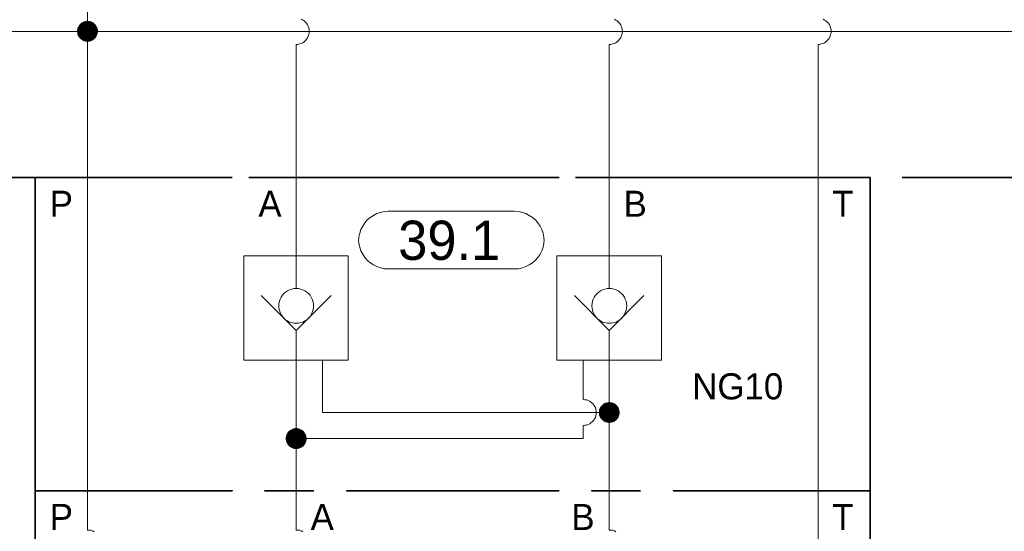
# Model space of a CAD drawing. Header units: millimetres. Extents: x 0 to 138, y 0 to 47.
# Tile 62 of 165: x 4.43 to 6.8, y 27.14 to 28.37. Entities that reach past the tile are written whole.
import ezdxf

# ---------------------------------------------------------------- set-up
doc = ezdxf.new("R2010")
doc.units = ezdxf.units.MM
for name, color, linetype in [('PDF_Geomertry', 7, 'Continuous'), ('PDF_Solid Fills', 7, 'Continuous'), ('PDF_Text', 7, 'Continuous')]:
    doc.layers.add(name, color=color, linetype=linetype)
doc.styles.add('PDF Arial', font='txt')

msp = doc.modelspace()

# ---------------------------------------------------------------- hatches: boundary and pattern name
at = {"layer": 'PDF_Solid Fills', "transparency": 33554559}
for points in [[(4.5946, 28.3451), (4.5696, 28.3485), (4.5701, 28.3521)], [(4.5946, 28.3451), (4.5701, 28.3521), (4.571, 28.3549)], [(4.5946, 28.3451), (4.571, 28.3549), (4.5729, 28.3576)], [(4.5946, 28.3451), (4.5729, 28.3576), (4.5743, 28.3604)], [(4.5946, 28.3451), (4.5743, 28.3604), (4.5765, 28.3632)], [(4.5946, 28.3451), (4.5765, 28.3632), (4.5793, 28.3651)], [(4.5946, 28.3451), (4.5793, 28.3651), (4.5821, 28.3674)], [(4.5946, 28.3451), (4.5821, 28.3674), (4.5849, 28.3688)], [(4.5946, 28.3451), (4.5849, 28.3688), (4.5882, 28.3693)], [(4.5946, 28.3451), (4.5882, 28.3693), (4.591, 28.3701)], [(4.5946, 28.3451), (4.591, 28.3701), (4.5946, 28.3701)], [(4.5946, 28.3451), (4.5979, 28.3701), (4.6007, 28.3693)], [(4.5946, 28.3451), (4.5946, 28.3701), (4.5979, 28.3701)], [(4.5946, 28.3451), (4.6007, 28.3693), (4.6043, 28.3688)], [(4.5946, 28.3451), (4.6043, 28.3688), (4.6071, 28.3674)], [(4.5946, 28.3451), (4.6071, 28.3674), (4.6099, 28.3651)], [(4.5946, 28.3451), (4.6099, 28.3651), (4.6126, 28.3632)], [(4.5946, 28.3451), (4.6126, 28.3632), (4.6146, 28.3604)], [(4.5946, 28.3451), (4.6146, 28.3604), (4.616, 28.3576)], [(4.5946, 28.3451), (4.616, 28.3576), (4.6174, 28.3549)], [(4.5946, 28.3451), (4.6174, 28.3549), (4.6188, 28.3521)], [(4.5946, 28.3451), (4.6188, 28.3521), (4.6196, 28.3485)], [(4.5946, 28.3451), (4.5696, 28.3451), (4.5696, 28.3485)], [(4.5946, 28.3451), (4.5696, 28.3424), (4.5696, 28.3451)], [(4.5946, 28.3451), (4.5701, 28.3388), (4.5696, 28.3424)], [(4.5946, 28.3451), (4.571, 28.3354), (4.5701, 28.3388)], [(4.5946, 28.3451), (4.5729, 28.3326), (4.571, 28.3354)], [(4.5946, 28.3451), (4.5743, 28.3299), (4.5729, 28.3326)], [(4.5946, 28.3451), (4.5765, 28.3276), (4.5743, 28.3299)], [(4.5946, 28.3451), (4.5793, 28.3257), (4.5765, 28.3276)], [(4.5946, 28.3451), (4.5821, 28.3235), (4.5793, 28.3257)], [(4.5946, 28.3451), (4.5849, 28.3221), (4.5821, 28.3235)], [(4.5946, 28.3451), (4.5882, 28.3207), (4.5849, 28.3221)], [(4.5946, 28.3451), (4.591, 28.3201), (4.5882, 28.3207)], [(4.5946, 28.3451), (4.5946, 28.3201), (4.591, 28.3201)], [(4.5946, 28.3451), (4.6196, 28.3485), (4.6196, 28.3451)], [(4.5946, 28.3451), (4.5979, 28.3201), (4.5946, 28.3201)], [(4.5946, 28.3451), (4.6007, 28.3207), (4.5979, 28.3201)], [(4.5946, 28.3451), (4.6043, 28.3221), (4.6007, 28.3207)], [(4.5946, 28.3451), (4.6071, 28.3235), (4.6043, 28.3221)], [(4.5946, 28.3451), (4.6099, 28.3257), (4.6071, 28.3235)], [(4.5946, 28.3451), (4.6126, 28.3276), (4.6099, 28.3257)], [(4.5946, 28.3451), (4.6146, 28.3299), (4.6126, 28.3276)], [(4.5946, 28.3451), (4.616, 28.3326), (4.6146, 28.3299)], [(4.5946, 28.3451), (4.6174, 28.3354), (4.616, 28.3326)], [(4.5946, 28.3451), (4.6188, 28.3388), (4.6174, 28.3354)], [(4.5946, 28.3451), (4.6196, 28.3424), (4.6188, 28.3388)], [(4.5946, 28.3451), (4.6196, 28.3451), (4.6196, 28.3424)], [(5.8515, 27.4276), (5.8363, 27.4471), (5.839, 27.4493)], [(5.8515, 27.4276), (5.839, 27.4493), (5.8424, 27.4507)], [(5.8515, 27.4276), (5.8424, 27.4507), (5.8451, 27.4512)], [(5.8515, 27.4276), (5.8451, 27.4512), (5.8488, 27.4521)], [(5.8515, 27.4276), (5.8488, 27.4521), (5.8515, 27.4526)], [(5.8515, 27.4276), (5.8515, 27.4526), (5.8549, 27.4521)], [(5.8515, 27.4276), (5.8549, 27.4521), (5.8585, 27.4512)], [(5.8515, 27.4276), (5.8585, 27.4512), (5.8612, 27.4507)], [(5.8515, 27.4276), (5.8612, 27.4507), (5.8646, 27.4493)], [(5.8515, 27.4276), (5.8646, 27.4493), (5.8674, 27.4471)], [(5.8515, 27.4276), (5.8265, 27.4276), (5.8271, 27.4304)], [(5.8515, 27.4276), (5.8271, 27.4243), (5.8265, 27.4276)], [(5.8515, 27.4276), (5.8271, 27.434), (5.8285, 27.4368)], [(5.8515, 27.4276), (5.8271, 27.4304), (5.8271, 27.434)], [(5.8515, 27.4276), (5.8271, 27.4207), (5.8271, 27.4243)], [(5.8515, 27.4276), (5.8285, 27.4179), (5.8271, 27.4207)], [(5.8515, 27.4276), (5.8285, 27.4368), (5.8299, 27.4401)], [(5.8515, 27.4276), (5.8299, 27.4146), (5.8285, 27.4179)], [(5.8515, 27.4276), (5.8299, 27.4401), (5.8321, 27.4429)], [(5.8515, 27.4276), (5.8321, 27.4118), (5.8299, 27.4146)], [(5.8515, 27.4276), (5.8321, 27.4429), (5.834, 27.4451)], [(5.8515, 27.4276), (5.834, 27.4096), (5.8321, 27.4118)], [(5.8515, 27.4276), (5.834, 27.4451), (5.8363, 27.4471)], [(5.8515, 27.4276), (5.8363, 27.4076), (5.834, 27.4096)], [(5.8515, 27.4276), (5.839, 27.4054), (5.8363, 27.4076)], [(5.8515, 27.4276), (5.8424, 27.404), (5.839, 27.4054)], [(5.8515, 27.4276), (5.8451, 27.4035), (5.8424, 27.404)], [(5.8515, 27.4276), (5.8488, 27.4026), (5.8451, 27.4035)], [(5.8515, 27.4276), (5.8515, 27.4021), (5.8488, 27.4026)], [(5.8515, 27.4276), (5.8674, 27.4471), (5.8696, 27.4451)], [(5.8515, 27.4276), (5.8696, 27.4451), (5.8715, 27.4429)], [(5.8515, 27.4276), (5.8715, 27.4429), (5.8737, 27.4401)], [(5.8515, 27.4276), (5.8737, 27.4401), (5.8751, 27.4368)], [(5.8515, 27.4276), (5.8751, 27.4368), (5.8757, 27.434)], [(5.8515, 27.4276), (5.8757, 27.434), (5.8765, 27.4304)], [(5.8515, 27.4276), (5.8765, 27.4304), (5.8771, 27.4276)], [(5.8515, 27.4276), (5.8549, 27.4026), (5.8515, 27.4021)], [(5.8515, 27.4276), (5.8585, 27.4035), (5.8549, 27.4026)], [(5.8515, 27.4276), (5.8612, 27.404), (5.8585, 27.4035)], [(5.8515, 27.4276), (5.8646, 27.4054), (5.8612, 27.404)], [(5.8515, 27.4276), (5.8674, 27.4076), (5.8646, 27.4054)], [(5.8515, 27.4276), (5.8696, 27.4096), (5.8674, 27.4076)], [(5.8515, 27.4276), (5.8715, 27.4118), (5.8696, 27.4096)], [(5.8515, 27.4276), (5.8737, 27.4146), (5.8715, 27.4118)], [(5.8515, 27.4276), (5.8751, 27.4179), (5.8737, 27.4146)], [(5.8515, 27.4276), (5.8757, 27.4207), (5.8751, 27.4179)], [(5.8515, 27.4276), (5.8765, 27.4243), (5.8757, 27.4207)], [(5.8515, 27.4276), (5.8771, 27.4276), (5.8765, 27.4243)], [(5.0974, 27.3646), (5.0757, 27.3771), (5.0771, 27.3799)], [(5.0974, 27.3646), (5.0771, 27.3799), (5.0799, 27.3826)], [(5.0974, 27.3646), (5.0799, 27.3826), (5.0821, 27.3846)], [(5.0974, 27.3646), (5.0821, 27.3846), (5.0849, 27.386)], [(5.0974, 27.3646), (5.0849, 27.386), (5.0876, 27.3874)], [(5.0974, 27.3646), (5.0876, 27.3874), (5.091, 27.3888)], [(5.0974, 27.3646), (5.091, 27.3888), (5.0937, 27.3896)], [(5.0974, 27.3646), (5.0937, 27.3896), (5.0974, 27.3896)], [(5.0974, 27.3646), (5.1007, 27.3896), (5.1035, 27.3888)], [(5.0974, 27.3646), (5.0974, 27.3896), (5.1007, 27.3896)], [(5.0974, 27.3646), (5.1035, 27.3888), (5.1071, 27.3874)], [(5.0974, 27.3646), (5.1071, 27.3874), (5.1099, 27.386)], [(5.0974, 27.3646), (5.1099, 27.386), (5.1126, 27.3846)], [(5.0974, 27.3646), (5.1126, 27.3846), (5.1154, 27.3826)], [(5.0974, 27.3646), (5.1154, 27.3826), (5.1174, 27.3799)], [(5.0974, 27.3646), (5.1174, 27.3799), (5.1188, 27.3771)], [(5.0974, 27.3646), (5.0724, 27.3679), (5.0729, 27.3707)], [(5.0974, 27.3646), (5.0724, 27.3646), (5.0724, 27.3679)], [(5.0974, 27.3646), (5.0724, 27.361), (5.0724, 27.3646)], [(5.0974, 27.3646), (5.0729, 27.3582), (5.0724, 27.361)], [(5.0974, 27.3646), (5.0729, 27.3707), (5.0743, 27.3743)], [(5.0974, 27.3646), (5.0743, 27.3549), (5.0729, 27.3582)], [(5.0974, 27.3646), (5.0743, 27.3743), (5.0757, 27.3771)], [(5.0974, 27.3646), (5.0757, 27.3521), (5.0743, 27.3549)], [(5.0974, 27.3646), (5.0771, 27.3493), (5.0757, 27.3521)], [(5.0974, 27.3646), (5.0799, 27.3465), (5.0771, 27.3493)], [(5.0974, 27.3646), (5.0821, 27.3443), (5.0799, 27.3465)], [(5.0974, 27.3646), (5.0849, 27.3429), (5.0821, 27.3443)], [(5.0974, 27.3646), (5.0876, 27.3415), (5.0849, 27.3429)], [(5.0974, 27.3646), (5.091, 27.3401), (5.0876, 27.3415)], [(5.0974, 27.3646), (5.0937, 27.3396), (5.091, 27.3401)], [(5.0974, 27.3646), (5.0974, 27.3396), (5.0937, 27.3396)], [(5.0974, 27.3646), (5.1188, 27.3771), (5.121, 27.3743)], [(5.0974, 27.3646), (5.121, 27.3743), (5.1215, 27.3707)], [(5.0974, 27.3646), (5.1215, 27.3707), (5.1224, 27.3679)], [(5.0974, 27.3646), (5.1224, 27.3679), (5.1224, 27.3646)], [(5.0974, 27.3646), (5.1007, 27.3396), (5.0974, 27.3396)], [(5.0974, 27.3646), (5.1035, 27.3401), (5.1007, 27.3396)], [(5.0974, 27.3646), (5.1071, 27.3415), (5.1035, 27.3401)], [(5.0974, 27.3646), (5.1099, 27.3429), (5.1071, 27.3415)], [(5.0974, 27.3646), (5.1126, 27.3443), (5.1099, 27.3429)], [(5.0974, 27.3646), (5.1154, 27.3465), (5.1126, 27.3443)], [(5.0974, 27.3646), (5.1174, 27.3493), (5.1154, 27.3465)], [(5.0974, 27.3646), (5.1188, 27.3521), (5.1174, 27.3493)], [(5.0974, 27.3646), (5.121, 27.3549), (5.1188, 27.3521)], [(5.0974, 27.3646), (5.1215, 27.3582), (5.121, 27.3549)], [(5.0974, 27.3646), (5.1224, 27.361), (5.1215, 27.3582)], [(5.0974, 27.3646), (5.1224, 27.3646), (5.1224, 27.361)]]:
    msp.add_hatch(color=256, dxfattribs=at).paths.add_polyline_path(points)

# ---------------------------------------------------------------- linework, layer by layer
at = {"layer": 'PDF_Geomertry', "lineweight": 15}
for points in [[(11.1674, 26.6729), (11.1674, 26.6104), (11.1674, 26.4846), (10.3501, 26.4846), (10.3501, 27.2388), (10.3501, 27.9929), (10.3501, 28.3451), (7.6626, 28.3451), (4.5946, 28.3451), (4.5946, 28.8013)], [(5.109, 28.3743), (5.1132, 28.3721), (5.1168, 28.3701), (5.1196, 28.3674), (5.1224, 28.3646), (5.1243, 28.361), (5.1265, 28.3576), (5.1279, 28.3535), (5.1285, 28.3493), (5.1285, 28.3451), (5.1285, 28.341), (5.1279, 28.3374), (5.1265, 28.3332), (5.1243, 28.3299), (5.1224, 28.3262), (5.1196, 28.3229), (5.1168, 28.3201), (5.1132, 28.3179), (5.109, 28.316), (5.1057, 28.3151), (5.1015, 28.3138), (5.0974, 28.3138), (5.1015, 28.3138), (5.1057, 28.3151), (5.109, 28.316), (5.1132, 28.3179), (5.1168, 28.3201), (5.1196, 28.3229), (5.1224, 28.3262), (5.1243, 28.3299), (5.1265, 28.3332), (5.1279, 28.3374), (5.1285, 28.341), (5.1285, 28.3451), (5.1285, 28.3493), (5.1279, 28.3535), (5.1265, 28.3576), (5.1243, 28.361), (5.1224, 28.3646), (5.1196, 28.3674), (5.1168, 28.3701), (5.1132, 28.3721), (5.109, 28.3743)], [(5.864, 28.3743), (5.8674, 28.3721), (5.871, 28.3701), (5.8737, 28.3674), (5.8765, 28.3646), (5.8793, 28.361), (5.8807, 28.3576), (5.8821, 28.3535), (5.8826, 28.3493), (5.8835, 28.3451), (5.8826, 28.341), (5.8821, 28.3374), (5.8807, 28.3332), (5.8793, 28.3299), (5.8765, 28.3262), (5.8737, 28.3229), (5.871, 28.3201), (5.8674, 28.3179), (5.864, 28.316), (5.8599, 28.3151), (5.8557, 28.3138), (5.8515, 28.3138), (5.8557, 28.3138), (5.8599, 28.3151), (5.864, 28.316), (5.8674, 28.3179), (5.871, 28.3201), (5.8737, 28.3229), (5.8765, 28.3262), (5.8793, 28.3299), (5.8807, 28.3332), (5.8821, 28.3374), (5.8826, 28.341), (5.8835, 28.3451), (5.8826, 28.3493), (5.8821, 28.3535), (5.8807, 28.3576), (5.8793, 28.361), (5.8765, 28.3646), (5.8737, 28.3674), (5.871, 28.3701), (5.8674, 28.3721), (5.864, 28.3743)], [(6.3549, 27.1132), (6.3549, 27.2388), (6.3549, 27.9929), (6.3549, 28.3138), (6.359, 28.3138), (6.3626, 28.3151), (6.3668, 28.316), (6.3701, 28.3179), (6.3737, 28.3201), (6.3771, 28.3229), (6.3799, 28.3262), (6.3821, 28.3299), (6.384, 28.3332), (6.3849, 28.3374), (6.3862, 28.341), (6.3862, 28.3451), (6.3862, 28.3493), (6.3849, 28.3535), (6.384, 28.3576), (6.3821, 28.361), (6.3799, 28.3646), (6.3771, 28.3674), (6.3737, 28.3701), (6.3701, 28.3721), (6.3668, 28.3743)], [(6.3668, 28.3743), (6.3701, 28.3721), (6.3737, 28.3701), (6.3771, 28.3674), (6.3799, 28.3646), (6.3821, 28.361), (6.384, 28.3576), (6.3849, 28.3535), (6.3862, 28.3493), (6.3862, 28.3451), (6.3862, 28.341), (6.3849, 28.3374), (6.384, 28.3332), (6.3821, 28.3299), (6.3799, 28.3262), (6.3771, 28.3229), (6.3737, 28.3201), (6.3701, 28.3179), (6.3668, 28.316), (6.3626, 28.3151), (6.359, 28.3138), (6.3549, 28.3138)], [(4.1196, 28.3451), (4.5946, 28.3451), (4.5946, 27.9929), (4.5946, 27.2388), (4.5946, 27.1443), (4.5988, 27.1443), (4.6029, 27.1438), (4.6063, 27.1424), (4.6104, 27.1401)], [(5.0974, 28.3138), (5.0974, 27.9929), (5.0974, 27.8049), (5.0974, 27.7263)], [(5.8515, 27.7263), (5.8515, 27.8049), (5.8515, 27.9929), (5.8515, 28.3138)], [(5.1813, 27.709), (5.0974, 27.6249), (5.0132, 27.709)], [(5.9354, 27.709), (5.8515, 27.6249), (5.7682, 27.709)], [(5.0974, 27.6249), (5.0974, 27.5999), (5.0974, 27.5535), (5.0974, 27.3646), (5.0974, 27.2388), (5.0974, 27.1443)], [(5.8674, 27.1401), (5.864, 27.1424), (5.8599, 27.1438), (5.8557, 27.1443), (5.8515, 27.1443), (5.8515, 27.2388), (5.8515, 27.4276), (5.8515, 27.5535), (5.8515, 27.5999), (5.8515, 27.6249)], [(5.8515, 27.4276), (5.1604, 27.4276), (5.1604, 27.5535)], [(5.789, 27.459), (5.789, 27.5535)], [(5.0974, 27.3646), (5.789, 27.3646), (5.789, 27.3957), (5.7932, 27.3965), (5.7974, 27.3971), (5.8007, 27.3985), (5.8049, 27.3999), (5.8076, 27.4026), (5.8112, 27.4054), (5.814, 27.4082), (5.816, 27.4118), (5.8182, 27.4151), (5.8196, 27.4193), (5.8201, 27.4235), (5.8201, 27.4276), (5.8201, 27.4313), (5.8196, 27.4354), (5.8182, 27.4396), (5.816, 27.4429), (5.814, 27.4465), (5.8112, 27.4499), (5.8076, 27.4521), (5.8049, 27.4549), (5.8007, 27.4563), (5.7974, 27.4576), (5.7932, 27.4582), (5.789, 27.459), (5.7932, 27.4582), (5.7974, 27.4576), (5.8007, 27.4563), (5.8049, 27.4549), (5.8076, 27.4521), (5.8112, 27.4499), (5.814, 27.4465), (5.816, 27.4429), (5.8182, 27.4396), (5.8196, 27.4354), (5.8201, 27.4313), (5.8201, 27.4276), (5.8201, 27.4235), (5.8196, 27.4193), (5.8182, 27.4151), (5.816, 27.4118), (5.814, 27.4082), (5.8112, 27.4054), (5.8076, 27.4026), (5.8049, 27.3999), (5.8007, 27.3985), (5.7974, 27.3971), (5.7932, 27.3965), (5.789, 27.3957)], [(4.6104, 27.1401), (4.6063, 27.1424), (4.6029, 27.1438), (4.5988, 27.1443), (4.5946, 27.1443)], [(5.1132, 27.1401), (5.109, 27.1424), (5.1057, 27.1438), (5.1015, 27.1443), (5.0974, 27.1443), (5.1015, 27.1443), (5.1057, 27.1438), (5.109, 27.1424), (5.1132, 27.1401)], [(5.8515, 27.1443), (5.8557, 27.1443), (5.8599, 27.1438), (5.864, 27.1424), (5.8674, 27.1401)]]:
    msp.add_lwpolyline(points, dxfattribs=at)
at = {"layer": 'PDF_Geomertry', "lineweight": 0}
for points in [[(4.5821, 28.3451), (4.5821, 28.3438), (4.5821, 28.3424), (4.5826, 28.3401), (4.5835, 28.3388), (4.5849, 28.3374), (4.5854, 28.336), (4.5868, 28.3354), (4.5882, 28.3346), (4.5896, 28.334), (4.591, 28.3332), (4.5932, 28.3326), (4.5946, 28.3326), (4.596, 28.3326), (4.5979, 28.3332), (4.5993, 28.334), (4.6007, 28.3346), (4.6021, 28.3354), (4.6035, 28.336), (4.6043, 28.3374), (4.6057, 28.3388), (4.6063, 28.3401), (4.6063, 28.3424), (4.6071, 28.3438), (4.6071, 28.3451), (4.6071, 28.3471), (4.6063, 28.3485), (4.6063, 28.3499), (4.6057, 28.3513), (4.6043, 28.3526), (4.6035, 28.354), (4.6021, 28.3554), (4.6007, 28.3563), (4.5993, 28.3568), (4.5979, 28.3576), (4.596, 28.3576), (4.5946, 28.3576), (4.5932, 28.3576), (4.591, 28.3576), (4.5896, 28.3568), (4.5882, 28.3563), (4.5868, 28.3554), (4.5854, 28.354), (4.5849, 28.3526), (4.5835, 28.3513), (4.5826, 28.3499), (4.5821, 28.3485), (4.5821, 28.3471), (4.5821, 28.3451)], [(5.839, 27.4276), (5.8396, 27.4257), (5.8396, 27.4243), (5.8404, 27.4229), (5.841, 27.4207), (5.8418, 27.4193), (5.8432, 27.4188), (5.8437, 27.4174), (5.8451, 27.4165), (5.8474, 27.416), (5.8488, 27.4151), (5.8501, 27.4151), (5.8515, 27.4146), (5.8535, 27.4151), (5.8549, 27.4151), (5.8563, 27.416), (5.8585, 27.4165), (5.859, 27.4174), (5.8604, 27.4188), (5.8618, 27.4193), (5.8626, 27.4207), (5.8632, 27.4229), (5.864, 27.4243), (5.864, 27.4257), (5.8646, 27.4276), (5.864, 27.429), (5.864, 27.4304), (5.8632, 27.4318), (5.8626, 27.434), (5.8618, 27.4354), (5.8604, 27.436), (5.859, 27.4374), (5.8585, 27.4382), (5.8563, 27.4388), (5.8549, 27.4396), (5.8535, 27.4396), (5.8515, 27.4401), (5.8501, 27.4396), (5.8488, 27.4396), (5.8474, 27.4388), (5.8451, 27.4382), (5.8437, 27.4374), (5.8432, 27.436), (5.8418, 27.4354), (5.841, 27.434), (5.8404, 27.4318), (5.8396, 27.4304), (5.8396, 27.429), (5.839, 27.4276)], [(5.0849, 27.3646), (5.0849, 27.3632), (5.0854, 27.361), (5.0854, 27.3596), (5.0863, 27.3582), (5.0876, 27.3568), (5.0882, 27.3554), (5.0896, 27.3549), (5.091, 27.3535), (5.0924, 27.3526), (5.0937, 27.3521), (5.096, 27.3521), (5.0974, 27.3521), (5.0988, 27.3521), (5.1007, 27.3521), (5.1021, 27.3526), (5.1035, 27.3535), (5.1049, 27.3549), (5.1063, 27.3554), (5.1071, 27.3568), (5.1085, 27.3582), (5.109, 27.3596), (5.1099, 27.361), (5.1099, 27.3632), (5.1099, 27.3646), (5.1099, 27.366), (5.1099, 27.3679), (5.109, 27.3693), (5.1085, 27.3707), (5.1071, 27.3721), (5.1063, 27.3735), (5.1049, 27.3743), (5.1035, 27.3757), (5.1021, 27.3763), (5.1007, 27.3763), (5.0988, 27.3771), (5.0974, 27.3771), (5.096, 27.3771), (5.0937, 27.3763), (5.0924, 27.3763), (5.091, 27.3757), (5.0896, 27.3743), (5.0882, 27.3735), (5.0876, 27.3721), (5.0863, 27.3707), (5.0854, 27.3693), (5.0854, 27.3679), (5.0849, 27.366), (5.0849, 27.3646)]]:
    msp.add_lwpolyline(points, close=True, dxfattribs=at)
at = {"layer": 'PDF_Geomertry', "lineweight": 35}
for points in [[(4.7076, 27.9929), (4.0882, 27.9929), (4.0882, 28.3138)], [(4.4687, 26.1818), (4.4687, 26.4846), (4.9432, 26.4846), (4.4687, 26.4846), (4.4687, 27.2388), (4.9432, 27.2388), (4.4687, 27.2388), (4.4687, 27.9929), (4.9432, 27.9929)], [(4.7863, 27.9929), (4.9043, 27.9929)], [(4.9835, 27.9929), (5.4946, 27.9929)], [(5.0215, 27.9929), (5.1396, 27.9929)], [(5.2187, 27.9929), (5.7307, 27.9929)], [(5.5738, 27.9929), (5.6918, 27.9929)], [(5.7701, 27.9929), (6.2821, 27.9929)], [(5.809, 27.9929), (5.9271, 27.9929)], [(6.4807, 26.1818), (6.4807, 26.4846), (6.0063, 26.4846), (6.4807, 26.4846), (6.4807, 27.2388), (6.0063, 27.2388), (6.4807, 27.2388), (6.4807, 27.9929), (6.0063, 27.9929)], [(6.3612, 27.9929), (6.4793, 27.9929)], [(6.5576, 27.9929), (7.0696, 27.9929)]]:
    msp.add_lwpolyline(points, dxfattribs=at)
at = {"layer": 'PDF_Geomertry', "lineweight": 15}
for points in [[(5.6237, 27.9118), (5.6335, 27.911), (5.6424, 27.909), (5.6507, 27.9063), (5.659, 27.9021), (5.6668, 27.8971), (5.6737, 27.891), (5.6799, 27.884), (5.6849, 27.8763), (5.689, 27.8679), (5.6924, 27.859), (5.6938, 27.8499), (5.6946, 27.841), (5.6946, 27.8438), (5.6938, 27.8346), (5.6924, 27.8257), (5.689, 27.8165), (5.6849, 27.8082), (5.6799, 27.8007), (5.6737, 27.7938), (5.6668, 27.7874), (5.659, 27.7826), (5.6507, 27.7785), (5.6424, 27.7757), (5.6335, 27.7735), (5.6237, 27.7729), (5.3188, 27.7729), (5.3099, 27.7735), (5.3007, 27.7757), (5.2918, 27.7785), (5.2835, 27.7826), (5.2757, 27.7874), (5.2687, 27.7938), (5.2626, 27.8007), (5.2576, 27.8082), (5.2535, 27.8165), (5.2507, 27.8257), (5.2487, 27.8346), (5.2479, 27.8438), (5.2479, 27.841), (5.2487, 27.8499), (5.2507, 27.859), (5.2535, 27.8679), (5.2576, 27.8763), (5.2626, 27.884), (5.2687, 27.891), (5.2757, 27.8971), (5.2835, 27.9021), (5.2918, 27.9063), (5.3007, 27.909), (5.3099, 27.911), (5.3188, 27.9118), (5.6237, 27.9118)], [(5.2229, 27.5535), (4.9715, 27.5535), (4.9715, 27.8049), (5.2229, 27.8049), (5.2229, 27.5535)], [(5.9779, 27.5535), (5.7257, 27.5535), (5.7257, 27.8049), (5.9779, 27.8049), (5.9779, 27.5535)], [(5.139, 27.684), (5.139, 27.6896), (5.1376, 27.6951), (5.1362, 27.6999), (5.1335, 27.7049), (5.1307, 27.7096), (5.1271, 27.7138), (5.1229, 27.7174), (5.1182, 27.7201), (5.1132, 27.7229), (5.1085, 27.7243), (5.1029, 27.7257), (5.0974, 27.7263), (5.0918, 27.7257), (5.0868, 27.7243), (5.0812, 27.7229), (5.0765, 27.7201), (5.0715, 27.7174), (5.0674, 27.7138), (5.064, 27.7096), (5.0612, 27.7049), (5.0585, 27.6999), (5.0571, 27.6951), (5.0557, 27.6896), (5.0557, 27.684), (5.0557, 27.6785), (5.0571, 27.6735), (5.0585, 27.6679), (5.0612, 27.6632), (5.064, 27.6582), (5.0674, 27.654), (5.0715, 27.6507), (5.0765, 27.6479), (5.0812, 27.6451), (5.0868, 27.6438), (5.0918, 27.6424), (5.0974, 27.6424), (5.1029, 27.6424), (5.1085, 27.6438), (5.1132, 27.6451), (5.1182, 27.6479), (5.1229, 27.6507), (5.1271, 27.654), (5.1307, 27.6582), (5.1335, 27.6632), (5.1362, 27.6679), (5.1376, 27.6735), (5.139, 27.6785), (5.139, 27.684)], [(5.8937, 27.684), (5.8932, 27.6896), (5.8924, 27.6951), (5.8904, 27.6999), (5.8882, 27.7049), (5.8849, 27.7096), (5.8813, 27.7138), (5.8771, 27.7174), (5.8729, 27.7201), (5.8682, 27.7229), (5.8626, 27.7243), (5.8571, 27.7257), (5.8515, 27.7263), (5.8465, 27.7257), (5.841, 27.7243), (5.8354, 27.7229), (5.8307, 27.7201), (5.8265, 27.7174), (5.8224, 27.7138), (5.8188, 27.7096), (5.8154, 27.7049), (5.8132, 27.6999), (5.8112, 27.6951), (5.8104, 27.6896), (5.8099, 27.684), (5.8104, 27.6785), (5.8112, 27.6735), (5.8132, 27.6679), (5.8154, 27.6632), (5.8188, 27.6582), (5.8224, 27.654), (5.8265, 27.6507), (5.8307, 27.6479), (5.8354, 27.6451), (5.841, 27.6438), (5.8465, 27.6424), (5.8515, 27.6424), (5.8571, 27.6424), (5.8626, 27.6438), (5.8682, 27.6451), (5.8729, 27.6479), (5.8771, 27.6507), (5.8813, 27.654), (5.8849, 27.6582), (5.8882, 27.6632), (5.8904, 27.6679), (5.8924, 27.6735), (5.8932, 27.6785), (5.8937, 27.684)]]:
    msp.add_lwpolyline(points, close=True, dxfattribs=at)
at = {"layer": 'PDF_Geomertry', "lineweight": 35}
for points in [[(5.1396, 27.2388), (5.0215, 27.2388)], [(5.7307, 27.2388), (5.2187, 27.2388)], [(5.9271, 27.2388), (5.809, 27.2388)]]:
    msp.add_lwpolyline(points, close=True, dxfattribs=at)

# ---------------------------------------------------------------- texts
at = {"layer": 'PDF_Text', "attachment_point": 7, "style": 'PDF Arial'}
for s, insert, char_height in [('P', (4.5035, 27.8985), 0.0628), ('A', (5.0063, 27.8985), 0.0628), ('B', (5.8862, 27.8985), 0.0628), ('T', (6.389, 27.8985), 0.0628), ('39.1', (5.3432, 27.7935), 0.09445), ('NG10', (6.0515, 27.458), 0.06283), ('P', (4.5035, 27.1443), 0.0628), ('A', (5.1321, 27.1443), 0.0628), ('B', (5.7604, 27.1443), 0.0628), ('T', (6.389, 27.1443), 0.0628)]:
    msp.add_mtext(s, dxfattribs=dict(at, insert=insert, char_height=char_height))

doc.saveas('drawing.dxf')
